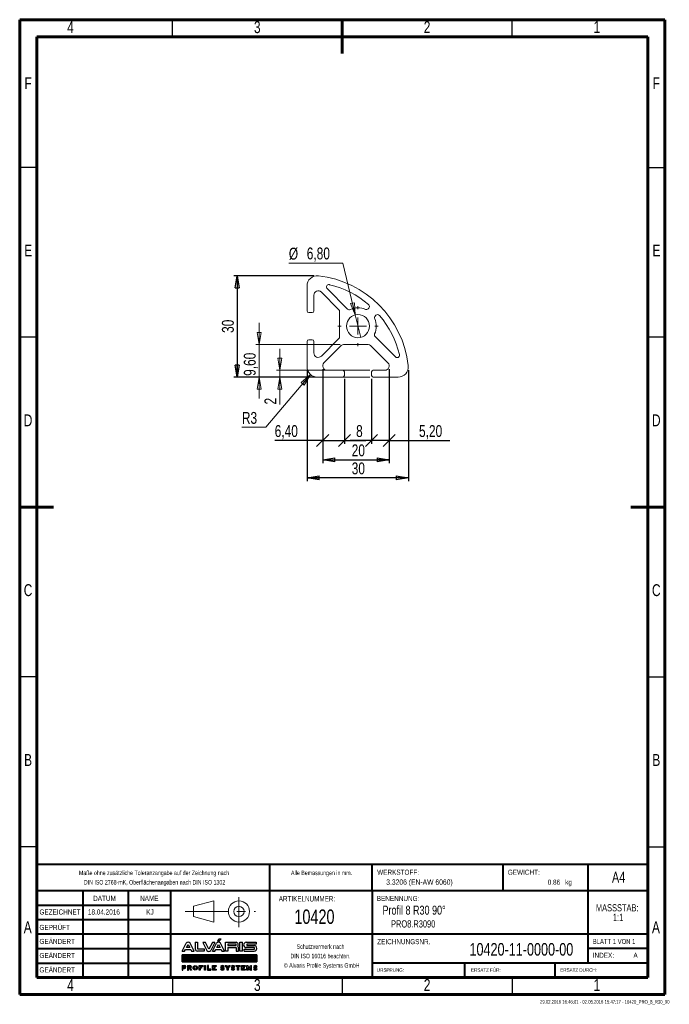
# Model space of a CAD drawing. Header units: millimetres. Extents: x 15 to 206, y 2 to 292.
import ezdxf

# ---------------------------------------------------------------- set-up
doc = ezdxf.new("R2010")
doc.units = ezdxf.units.MM
doc.header["$PDSIZE"] = -1
doc.linetypes.add('CENTERX2', pattern=[20.32, 12.7, -2.54, 2.54, -2.54])
for name, color, linetype in [('FORMAT', 7, 'Continuous'), ('GRAU', 8, 'Continuous'), ('SLD-0', 179, 'Continuous')]:
    doc.layers.add(name, color=color, linetype=linetype)
doc.styles.add('SLDTEXTSTYLE0', font='TXT', dxfattribs={"width": 0.75})
doc.styles.add('SLDTEXTSTYLE1', font='TXT', dxfattribs={"width": 0.692308})
doc.styles.add('SLDTEXTSTYLE2', font='TXT', dxfattribs={"width": 0.7})
doc.dimstyles.new('SLDDIMSTYLE0', dxfattribs={"dimtxt": 3.5, "dimasz": 3.556, "dimexe": 0, "dimexo": 0.0625, "dimgap": 0.875, "dimtad": 1, "dimdec": 0, "dimrnd": 1e-09, "dimzin": 12, "dimdsep": 46, "dimtxsty": 'SLDTEXTSTYLE0', "dimblk1": 'CLOSED', "dimblk2": 'CLOSED', "dimsah": 1, "dimcen": 0.09, "dimadec": 0, "dimazin": 3, "dimtfac": 1, "dimtofl": 0, "dimtmove": 0, "dimatfit": 3, "dimldrblk": 'CLOSED', "dimfxl": 1, "dimfrac": 2, "dimtolj": 1, "dimtzin": 12, "dimarcsym": 0})
doc.dimstyles.new('SLDDIMSTYLE1', dxfattribs={"dimtxt": 3.5, "dimasz": 3.556, "dimexe": 0, "dimexo": 0.0625, "dimgap": 0.875, "dimtad": 1, "dimdec": 0, "dimrnd": 1e-09, "dimzin": 12, "dimdsep": 46, "dimtxsty": 'SLDTEXTSTYLE0', "dimblk1": 'CLOSED', "dimblk2": 'CLOSED', "dimsah": 1, "dimcen": 0.09, "dimadec": 0, "dimazin": 3, "dimtfac": 1, "dimtdec": 0, "dimtofl": 0, "dimtmove": 0, "dimatfit": 3, "dimldrblk": 'CLOSED', "dimfxl": 1, "dimfrac": 2, "dimtolj": 1, "dimtzin": 12, "dimarcsym": 0})
doc.dimstyles.new('SLDDIMSTYLE2', dxfattribs={"dimtxt": 3.5, "dimasz": 3.556, "dimexe": 0, "dimexo": 0.0625, "dimgap": 0.875, "dimtad": 1, "dimrnd": 1e-09, "dimzin": 12, "dimdsep": 46, "dimtxsty": 'SLDTEXTSTYLE0', "dimblk1": 'OBLIQUE', "dimblk2": 'OBLIQUE', "dimsah": 1, "dimcen": 0.09, "dimadec": 0, "dimazin": 3, "dimtfac": 1, "dimtmove": 0, "dimatfit": 0, "dimldrblk": 'OBLIQUE', "dimfxl": 1, "dimfrac": 2, "dimtolj": 1, "dimtzin": 12, "dimarcsym": 0})
doc.dimstyles.new('SLDDIMSTYLE3', dxfattribs={"dimtxt": 3.5, "dimasz": 3.556, "dimexe": 0, "dimexo": 0.0625, "dimgap": 0.875, "dimtad": 0, "dimtih": 1, "dimtoh": 1, "dimrnd": 1e-09, "dimzin": 12, "dimdsep": 46, "dimtxsty": 'SLDTEXTSTYLE0', "dimblk1": 'NONE', "dimblk2": 'CLOSED', "dimsah": 1, "dimcen": 0, "dimadec": 0, "dimazin": 3, "dimtfac": 1, "dimtmove": 0, "dimatfit": 3, "dimldrblk": 'NONE', "dimfxl": 1, "dimfrac": 2, "dimtolj": 1, "dimtzin": 12, "dimarcsym": 0})
doc.dimstyles.new('SLDDIMSTYLE4', dxfattribs={"dimtxt": 3.5, "dimasz": 3.556, "dimexe": 0, "dimexo": 0.0625, "dimgap": 0.875, "dimtad": 1, "dimrnd": 1e-09, "dimzin": 12, "dimdsep": 46, "dimtxsty": 'SLDTEXTSTYLE0', "dimblk1": 'CLOSED', "dimblk2": 'CLOSED', "dimsah": 1, "dimcen": 0.09, "dimadec": 0, "dimazin": 3, "dimtfac": 1, "dimtmove": 0, "dimatfit": 0, "dimldrblk": 'CLOSED', "dimfxl": 1, "dimfrac": 2, "dimtolj": 1, "dimtzin": 12, "dimarcsym": 0})
doc.dimstyles.new('SLDDIMSTYLE5', dxfattribs={"dimtxt": 3.5, "dimasz": 3.556, "dimexe": 0, "dimexo": 0.0625, "dimgap": 0.875, "dimtad": 0, "dimtih": 1, "dimtoh": 1, "dimrnd": 1e-09, "dimzin": 12, "dimdsep": 46, "dimtxsty": 'SLDTEXTSTYLE0', "dimblk1": 'CLOSED', "dimblk2": 'CLOSED', "dimsah": 1, "dimcen": 0, "dimadec": 0, "dimazin": 3, "dimtfac": 1, "dimtofl": 0, "dimtmove": 0, "dimatfit": 3, "dimldrblk": 'CLOSED', "dimfxl": 1, "dimfrac": 2, "dimtolj": 1, "dimtzin": 12, "dimarcsym": 0})

# ---------------------------------------------------------------- blocks, each defined once
blk = doc.blocks.new('Block2')
at = {"color": 7, "linetype": 'Continuous', "lineweight": 0}
for p, q in [((276.07, 30.81), (282.06, 32.4)), ((282.06, 32.4), (282.06, 26.16)), ((276.07, 30.81), (276.07, 27.78)), ((276.07, 27.78), (282.06, 26.16))]:
    blk.add_line(p, q, dxfattribs=at)
at = {"color": 7, "linetype": 'CENTERX2', "lineweight": 0}
for p, q in [((289.49, 33.46), (289.49, 24.67)), ((273.66, 29.29), (294.36, 29.29))]:
    blk.add_line(p, q, dxfattribs=at)
at = {"color": 7, "linetype": 'Continuous', "lineweight": 0}
for radius in [3.12, 1.52]:
    blk.add_circle((289.49, 29.29), radius, dxfattribs=at)
blk.add_attdef('AUTOATTR7', (0, 0), '', height=1, dxfattribs=at)
blk = doc.blocks.new('ALVARIS-LOGO_BL1')
at = {"layer": 'SLD-0', "color": 2, "linetype": 'Continuous'}
for p, q in [((-368.6, 33.5), (-327.7, 110.4)), ((-325.1, 67.6), (-308.8, 98.1)), ((-308.8, 98.1), (-292.6, 67.6)), ((-249, 33.5), (-289.9, 110.4)), ((-239.9, 121.2), (-218.3, 121.2)), ((-239.9, 121.2), (-239.9, 55)), ((-218.3, 121.2), (-218.3, 55)), ((-139.8, 117.8), (-165.3, 117.8)), ((-165.3, 117.8), (-124.3, 40.9)), ((-105.4, 53.2), (-139.8, 117.8)), ((-71, 117.8), (-105.4, 53.2)), ((-45.6, 117.8), (-86.5, 40.9)), ((-71.1, 33.5), (-30.2, 110.4)), ((-45.6, 117.8), (-71, 117.8)), ((-27.6, 67.6), (-11.3, 98.1)), ((-18.5, 130.5), (-6, 152.4)), ((-18.5, 130.5), (-2.9, 130.5)), ((-11.3, 98.1), (4.9, 67.6)), ((-6, 152.4), (14.6, 152.4)), ((-2.9, 130.5), (14.6, 152.4)), ((48.5, 33.5), (7.6, 110.4)), ((59.3, 33.5), (59.3, 121.2)), ((59.3, 121.2), (161.1, 121.2)), ((82.2, 100.8), (82.2, 88)), ((161.1, 100.8), (82.2, 100.8)), ((161.1, 88), (161.1, 100.8)), ((198.5, 33.5), (198.5, 121.2)), ((198.5, 121.2), (224.9, 121.2)), ((224.9, 33.5), (224.9, 121.2)), ((260.8, 121.2), (359.8, 121.2)), ((359.8, 102.2), (267.3, 102.2)), ((267.3, 102.2), (267.3, 88)), ((359.8, 121.2), (359.8, 102.2)), ((-368.6, 33.5), (-343.2, 33.5)), ((-343.2, 33.5), (-335.2, 48.5)), ((-335.2, 48.5), (-282.4, 48.5)), ((-292.6, 67.6), (-325.1, 67.6)), ((-282.4, 48.5), (-274.4, 33.5)), ((-274.4, 33.5), (-249, 33.5)), ((-218.3, 55), (-151.8, 55)), ((-151.8, 33.5), (-218.3, 33.5)), ((-151.8, 55), (-151.8, 33.5)), ((-71.1, 33.5), (-45.7, 33.5)), ((-45.7, 33.5), (-37.7, 48.5)), ((-37.7, 48.5), (15.1, 48.5)), ((4.9, 67.6), (-27.6, 67.6)), ((15.1, 48.5), (23.1, 33.5)), ((23.1, 33.5), (48.5, 33.5)), ((82.2, 33.5), (59.3, 33.5)), ((82.2, 88), (161.1, 88)), ((82.2, 67.6), (82.2, 33.5)), ((82.2, 67.6), (161.1, 67.6)), ((161.1, 67.6), (161.1, 33.5)), ((161.1, 33.5), (184, 33.5)), ((184, 33.5), (184, 67.6)), ((224.9, 33.5), (198.5, 33.5)), ((241.1, 33.5), (241.1, 52.7)), ((241.1, 52.7), (341.3, 52.7)), ((241.1, 33.5), (340, 33.5)), ((341.3, 67.6), (260.8, 67.6)), ((267.3, 88), (340, 88)), ((341.3, 52.7), (341.3, 67.6)), ((-368.6, -1.7), (365.4, -1.7)), ((-368.6, -72.5), (-368.6, -1.7)), ((365.4, -1.7), (-368.6, -1.7)), ((-368.6, -1.7), (-368.6, -72.5)), ((-368.6, -71.5), (-298.8, -1.7)), ((-368.6, -67.5), (-302.8, -1.7)), ((-368.6, -63.6), (-306.7, -1.7)), ((-368.6, -59.6), (-310.7, -1.7)), ((-368.6, -55.7), (-314.6, -1.7)), ((-368.6, -51.7), (-318.6, -1.7)), ((-368.6, -47.8), (-322.5, -1.7)), ((-368.6, -43.8), (-326.5, -1.7)), ((-368.6, -39.9), (-330.5, -1.7)), ((-368.6, -35.9), (-334.4, -1.7)), ((-368.6, -31.9), (-338.4, -1.7)), ((-368.6, -28), (-342.3, -1.7)), ((-368.6, -24), (-346.3, -1.7)), ((-368.6, -20.1), (-350.2, -1.7)), ((-368.6, -16.1), (-354.2, -1.7)), ((-368.6, -12.2), (-358.1, -1.7)), ((-368.6, -8.2), (-362.1, -1.7)), ((-368.6, -4.3), (-366, -1.7)), ((365.4, -72.5), (-368.6, -72.5)), ((-368.6, -72.5), (365.4, -72.5)), ((-365.7, -72.5), (-294.9, -1.7)), ((-361.7, -72.5), (-290.9, -1.7)), ((-357.8, -72.5), (-287, -1.7)), ((-353.8, -72.5), (-283, -1.7)), ((-349.8, -72.5), (-279.1, -1.7)), ((-345.9, -72.5), (-275.1, -1.7)), ((-341.9, -72.5), (-271.2, -1.7)), ((-338, -72.5), (-267.2, -1.7)), ((-334, -72.5), (-263.2, -1.7)), ((-330.1, -72.5), (-259.3, -1.7)), ((-326.1, -72.5), (-255.3, -1.7)), ((-322.2, -72.5), (-251.4, -1.7)), ((-318.2, -72.5), (-247.4, -1.7)), ((-314.3, -72.5), (-243.5, -1.7)), ((-310.3, -72.5), (-239.5, -1.7)), ((-306.4, -72.5), (-235.6, -1.7)), ((-302.4, -72.5), (-231.6, -1.7)), ((-298.5, -72.5), (-227.7, -1.7)), ((-294.5, -72.5), (-223.7, -1.7)), ((-290.5, -72.5), (-219.8, -1.7)), ((-286.6, -72.5), (-215.8, -1.7)), ((-282.6, -72.5), (-211.8, -1.7)), ((-278.7, -72.5), (-207.9, -1.7)), ((-274.7, -72.5), (-203.9, -1.7)), ((-270.8, -72.5), (-200, -1.7)), ((-266.8, -72.5), (-196, -1.7)), ((-262.9, -72.5), (-192.1, -1.7)), ((-258.9, -72.5), (-188.1, -1.7)), ((-255, -72.5), (-184.2, -1.7)), ((-251, -72.5), (-180.2, -1.7)), ((-247.1, -72.5), (-176.3, -1.7)), ((-243.1, -72.5), (-172.3, -1.7)), ((-239.2, -72.5), (-168.4, -1.7)), ((-235.2, -72.5), (-164.4, -1.7)), ((-231.2, -72.5), (-160.5, -1.7)), ((-227.3, -72.5), (-156.5, -1.7)), ((-223.3, -72.5), (-152.5, -1.7)), ((-219.4, -72.5), (-148.6, -1.7)), ((-215.4, -72.5), (-144.6, -1.7)), ((-211.5, -72.5), (-140.7, -1.7)), ((-207.5, -72.5), (-136.7, -1.7)), ((-203.6, -72.5), (-132.8, -1.7)), ((-199.6, -72.5), (-128.8, -1.7)), ((-195.7, -72.5), (-124.9, -1.7)), ((-191.7, -72.5), (-120.9, -1.7)), ((-187.8, -72.5), (-117, -1.7)), ((-183.8, -72.5), (-113, -1.7)), ((-179.8, -72.5), (-109.1, -1.7)), ((-175.9, -72.5), (-105.1, -1.7)), ((-171.9, -72.5), (-101.2, -1.7)), ((-168, -72.5), (-97.2, -1.7)), ((-164, -72.5), (-93.2, -1.7)), ((-160.1, -72.5), (-89.3, -1.7)), ((-156.1, -72.5), (-85.3, -1.7)), ((-152.2, -72.5), (-81.4, -1.7)), ((-148.2, -72.5), (-77.4, -1.7)), ((-144.3, -72.5), (-73.5, -1.7)), ((-140.3, -72.5), (-69.5, -1.7)), ((-136.4, -72.5), (-65.6, -1.7)), ((-132.4, -72.5), (-61.6, -1.7)), ((-128.5, -72.5), (-57.7, -1.7)), ((-124.5, -72.5), (-53.7, -1.7)), ((-120.5, -72.5), (-49.8, -1.7)), ((-116.6, -72.5), (-45.8, -1.7)), ((-112.6, -72.5), (-41.8, -1.7)), ((-108.7, -72.5), (-37.9, -1.7)), ((-104.7, -72.5), (-33.9, -1.7)), ((-100.8, -72.5), (-30, -1.7)), ((-96.8, -72.5), (-26, -1.7)), ((-92.9, -72.5), (-22.1, -1.7)), ((-88.9, -72.5), (-18.1, -1.7)), ((-85, -72.5), (-14.2, -1.7)), ((-81, -72.5), (-10.2, -1.7)), ((-77.1, -72.5), (-6.3, -1.7)), ((-73.1, -72.5), (-2.3, -1.7)), ((-69.2, -72.5), (1.6, -1.7)), ((-65.2, -72.5), (5.6, -1.7)), ((-61.2, -72.5), (9.5, -1.7)), ((-57.3, -72.5), (13.5, -1.7)), ((-53.3, -72.5), (17.5, -1.7)), ((-49.4, -72.5), (21.4, -1.7)), ((-45.4, -72.5), (25.4, -1.7)), ((-41.5, -72.5), (29.3, -1.7)), ((-37.5, -72.5), (33.3, -1.7)), ((-33.6, -72.5), (37.2, -1.7)), ((-29.6, -72.5), (41.2, -1.7)), ((-25.7, -72.5), (45.1, -1.7)), ((-21.7, -72.5), (49.1, -1.7)), ((-17.8, -72.5), (53, -1.7)), ((-13.8, -72.5), (57, -1.7)), ((-9.8, -72.5), (60.9, -1.7)), ((-5.9, -72.5), (64.9, -1.7)), ((-1.9, -72.5), (68.8, -1.7)), ((2, -72.5), (72.8, -1.7)), ((6, -72.5), (76.8, -1.7)), ((9.9, -72.5), (80.7, -1.7)), ((13.9, -72.5), (84.7, -1.7)), ((17.8, -72.5), (88.6, -1.7)), ((21.8, -72.5), (92.6, -1.7)), ((25.7, -72.5), (96.5, -1.7)), ((29.7, -72.5), (100.5, -1.7)), ((33.6, -72.5), (104.4, -1.7)), ((37.6, -72.5), (108.4, -1.7)), ((41.5, -72.5), (112.3, -1.7)), ((45.5, -72.5), (116.3, -1.7)), ((49.5, -72.5), (120.2, -1.7)), ((53.4, -72.5), (124.2, -1.7)), ((57.4, -72.5), (128.1, -1.7)), ((61.3, -72.5), (132.1, -1.7)), ((65.3, -72.5), (136.1, -1.7)), ((69.2, -72.5), (140, -1.7)), ((73.2, -72.5), (144, -1.7)), ((77.1, -72.5), (147.9, -1.7)), ((81.1, -72.5), (151.9, -1.7)), ((85, -72.5), (155.8, -1.7)), ((89, -72.5), (159.8, -1.7)), ((92.9, -72.5), (163.7, -1.7)), ((96.9, -72.5), (167.7, -1.7)), ((100.8, -72.5), (171.6, -1.7)), ((104.8, -72.5), (175.6, -1.7)), ((108.8, -72.5), (179.5, -1.7)), ((112.7, -72.5), (183.5, -1.7)), ((116.7, -72.5), (187.5, -1.7)), ((120.6, -72.5), (191.4, -1.7)), ((124.6, -72.5), (195.4, -1.7)), ((128.5, -72.5), (199.3, -1.7)), ((132.5, -72.5), (203.3, -1.7)), ((136.4, -72.5), (207.2, -1.7)), ((140.4, -72.5), (211.2, -1.7)), ((144.3, -72.5), (215.1, -1.7)), ((148.3, -72.5), (219.1, -1.7)), ((152.2, -72.5), (223, -1.7)), ((156.2, -72.5), (227, -1.7)), ((160.1, -72.5), (230.9, -1.7)), ((164.1, -72.5), (234.9, -1.7)), ((168.1, -72.5), (238.8, -1.7)), ((172, -72.5), (242.8, -1.7)), ((176, -72.5), (246.8, -1.7)), ((179.9, -72.5), (250.7, -1.7)), ((183.9, -72.5), (254.7, -1.7)), ((187.8, -72.5), (258.6, -1.7)), ((191.8, -72.5), (262.6, -1.7)), ((195.7, -72.5), (266.5, -1.7)), ((199.7, -72.5), (270.5, -1.7)), ((203.6, -72.5), (274.4, -1.7)), ((207.6, -72.5), (278.4, -1.7)), ((211.5, -72.5), (282.3, -1.7)), ((215.5, -72.5), (286.3, -1.7)), ((219.5, -72.5), (290.2, -1.7)), ((223.4, -72.5), (294.2, -1.7)), ((227.4, -72.5), (298.1, -1.7)), ((231.3, -72.5), (302.1, -1.7)), ((235.3, -72.5), (306.1, -1.7)), ((239.2, -72.5), (310, -1.7)), ((243.2, -72.5), (314, -1.7)), ((247.1, -72.5), (317.9, -1.7)), ((251.1, -72.5), (321.9, -1.7)), ((255, -72.5), (325.8, -1.7)), ((259, -72.5), (329.8, -1.7)), ((262.9, -72.5), (333.7, -1.7)), ((266.9, -72.5), (337.7, -1.7)), ((270.8, -72.5), (341.6, -1.7)), ((274.8, -72.5), (345.6, -1.7)), ((278.8, -72.5), (349.5, -1.7)), ((282.7, -72.5), (353.5, -1.7)), ((286.7, -72.5), (357.5, -1.7)), ((290.6, -72.5), (361.4, -1.7)), ((294.6, -72.5), (365.4, -1.7)), ((298.5, -72.5), (365.4, -5.6)), ((302.5, -72.5), (365.4, -9.5)), ((306.4, -72.5), (365.4, -13.5)), ((310.4, -72.5), (365.4, -17.4)), ((314.3, -72.5), (365.4, -21.4)), ((318.3, -72.5), (365.4, -25.3)), ((322.2, -72.5), (365.4, -29.3)), ((326.2, -72.5), (365.4, -33.2)), ((330.1, -72.5), (365.4, -37.2)), ((334.1, -72.5), (365.4, -41.1)), ((338.1, -72.5), (365.4, -45.1)), ((342, -72.5), (365.4, -49.1)), ((346, -72.5), (365.4, -53)), ((349.9, -72.5), (365.4, -57)), ((353.9, -72.5), (365.4, -60.9)), ((357.8, -72.5), (365.4, -64.9)), ((361.8, -72.5), (365.4, -68.8)), ((365.4, -1.7), (365.4, -72.5)), ((365.4, -72.5), (365.4, -1.7)), ((-368.6, -108.1), (-368.6, -152.4)), ((-368.6, -108.1), (-345.2, -108.1)), ((-368.6, -152.4), (-359.4, -152.4)), ((-359.4, -127.2), (-359.4, -117.3)), ((-359.4, -117.3), (-346.2, -117.3)), ((-359.4, -127.2), (-346.2, -127.2)), ((-359.4, -152.4), (-359.4, -136.5)), ((-359.4, -136.5), (-345.2, -136.5)), ((-314.5, -108.1), (-314.5, -152.4)), ((-314.5, -108.1), (-291.1, -108.1)), ((-314.5, -152.4), (-305.3, -152.4)), ((-305.3, -127.2), (-305.3, -117.3)), ((-305.3, -117.3), (-292, -117.3)), ((-305.3, -127.2), (-292, -127.2)), ((-305.3, -152.4), (-305.3, -136.5)), ((-305.3, -136.5), (-295.3, -136.5)), ((-295.3, -136.5), (-286.5, -152.4)), ((-275, -152.4), (-286.5, -152.4)), ((-284.6, -134.9), (-275, -152.4)), ((-200.9, -108.1), (-166.2, -108.1)), ((-200.9, -152.4), (-200.9, -108.1)), ((-191.2, -152.4), (-200.9, -152.4)), ((-166.2, -117.3), (-191.2, -117.3)), ((-191.2, -117.3), (-191.2, -124.8)), ((-191.2, -124.8), (-176.7, -124.8)), ((-176.7, -133.5), (-191.2, -133.5)), ((-191.2, -133.5), (-191.2, -152.4)), ((-176.7, -124.8), (-176.7, -133.5)), ((-166.2, -108.1), (-166.2, -117.3)), ((-149.7, -108.1), (-140, -108.1)), ((-149.7, -152.4), (-149.7, -108.1)), ((-140, -152.4), (-149.7, -152.4)), ((-140, -108.1), (-140, -152.4)), ((-119.3, -108.1), (-119.3, -152.4)), ((-109.6, -108.1), (-119.3, -108.1)), ((-119.3, -152.4), (-85.2, -152.4)), ((-109.6, -142.7), (-109.6, -108.1)), ((-85.2, -142.7), (-109.6, -142.7)), ((-85.2, -152.4), (-85.2, -142.7)), ((-68.9, -152.4), (-68.9, -108.1)), ((-68.9, -108.1), (-35, -108.1)), ((-35, -152.4), (-68.9, -152.4)), ((-35, -117.3), (-58.9, -117.3)), ((-58.9, -117.3), (-58.9, -124.8)), ((-58.9, -124.8), (-45.3, -124.8)), ((-45.3, -132.9), (-58.9, -132.9)), ((-58.9, -132.9), (-58.9, -142.7)), ((-58.9, -142.7), (-35, -142.7)), ((-45.3, -124.8), (-45.3, -132.9)), ((-35, -108.1), (-35, -117.3)), ((-35, -142.7), (-35, -152.4)), ((17.6, -139.1), (10.3, -145.2)), ((27, -126.1), (28.9, -126.1)), ((27, -135.3), (28.9, -135.3)), ((38.3, -122.2), (45.7, -116.2)), ((55.9, -108.1), (67.4, -108.1)), ((74.5, -135.1), (55.9, -108.1)), ((67.4, -108.1), (79.2, -127.4)), ((74.5, -152.4), (74.5, -135.1)), ((83.9, -152.4), (74.5, -152.4)), ((79.2, -127.4), (91, -108.1)), ((102.5, -108.1), (83.9, -135.1)), ((83.9, -135.1), (83.9, -152.4)), ((91, -108.1), (102.5, -108.1)), ((120.4, -139.1), (113, -145.2)), ((129.8, -126.1), (131.6, -126.1)), ((129.8, -135.3), (131.6, -135.3)), ((141.1, -122.2), (148.4, -116.2)), ((161.8, -117.3), (161.8, -108.1)), ((161.8, -108.1), (199.3, -108.1)), ((175.8, -117.3), (161.8, -117.3)), ((175.8, -152.4), (175.8, -117.3)), ((185.6, -152.4), (175.8, -152.4)), ((199.3, -117.3), (185.6, -117.3)), ((185.6, -117.3), (185.6, -152.4)), ((199.3, -108.1), (199.3, -117.3)), ((216.2, -152.4), (216.2, -108.1)), ((216.2, -108.1), (250.1, -108.1)), ((250.1, -152.4), (216.2, -152.4)), ((250.1, -117.3), (226.2, -117.3)), ((226.2, -117.3), (226.2, -124.8)), ((226.2, -124.8), (239.8, -124.8)), ((239.8, -132.9), (226.2, -132.9)), ((226.2, -132.9), (226.2, -142.7)), ((226.2, -142.7), (250.1, -142.7)), ((239.8, -124.8), (239.8, -132.9)), ((250.1, -108.1), (250.1, -117.3)), ((250.1, -142.7), (250.1, -152.4)), ((268.4, -152.4), (268.4, -108.1)), ((268.4, -108.1), (278, -108.1)), ((278.4, -152.4), (268.4, -152.4)), ((291.1, -134.4), (278, -108.1)), ((278.4, -127.9), (291.1, -152.4)), ((278.4, -127.9), (278.4, -152.4)), ((291.1, -134.4), (304.2, -108.1)), ((303.8, -127.9), (291.1, -152.4)), ((303.8, -127.9), (303.8, -152.4)), ((303.8, -152.4), (313.8, -152.4)), ((304.2, -108.1), (313.8, -108.1)), ((313.8, -152.4), (313.8, -108.1)), ((340.6, -139.1), (333.2, -145.2)), ((350, -126.1), (351.9, -126.1)), ((350, -135.3), (351.9, -135.3)), ((361.3, -122.2), (368.6, -116.2))]:
    blk.add_line(p, q, dxfattribs=at)
for centre, radius, start, end in [((-308.8, 99.3), 21.9, 30.42764, 149.57236), ((-11.3, 99.3), 21.9, 30.42764, 149.57236), ((156.9, 94.5), 27, 321.76228, 80.96222), ((262.3, 94.4), 26.9, 93.03544, 266.96456), ((-218.3, 55), 21.6, 180, 270), ((-105.4, 52), 21.9, 210.42764, 329.57236), ((161, 61.2), 23.9, 15.46235, 43.90993), ((338.1, 60.7), 27.3, 273.93117, 86.06883), ((-346.2, -122.3), 4.96, 270, 90), ((-345.2, -122.3), 14.2, 270, 90), ((-292, -122.3), 4.96, 270, 90), ((-291.1, -122.3), 14.2, 297.02151, 90), ((28.9, -127.2), 16.5, 226.72744, 270.01421), ((27, -134.2), 16.5, 46.72744, 90.01421), ((131.6, -127.2), 16.5, 226.72744, 270.01421), ((129.8, -134.2), 16.5, 46.72744, 90.01421), ((351.9, -127.2), 16.5, 226.72744, 270.01421), ((350, -134.2), 16.5, 46.72744, 90.01421)]:
    blk.add_arc(centre, radius, start, end, dxfattribs=at)
for centre, major_axis, ratio in [((-239.3, -130.2), (0, 22.2), 0.948396), ((-239.3, -130.1), (0, 13.9), 0.802774)]:
    blk.add_ellipse(centre, major_axis=major_axis, ratio=ratio, dxfattribs=at)
for centre, major_axis, ratio, start_param, end_param in [((27, -122.1), (-16.6, 0), 0.794296, 4.712389, 7.853982), ((28.9, -139.2), (20.9, 0), 0.630369, 3.608164, 4.712389), ((27, -121.9), (-6.28, 0), 0.661774, 4.712389, 7.853982), ((27, -122.1), (-20.9, 0), 0.630369, 3.608164, 4.712389), ((28.9, -139.2), (16.6, 0), 0.794296, 4.712389, 7.853982), ((28.9, -139.5), (6.28, 0), 0.661774, 4.712389, 7.853982), ((129.8, -122.1), (-16.6, 0), 0.794296, 4.712389, 7.853982), ((131.6, -139.2), (20.9, 0), 0.630369, 3.608164, 4.712389), ((129.8, -121.9), (-6.28, 0), 0.661774, 4.712389, 7.853982), ((129.8, -122.1), (-20.9, 0), 0.630369, 3.608164, 4.712389), ((131.6, -139.2), (16.6, 0), 0.794296, 4.712389, 7.853982), ((131.6, -139.5), (6.28, 0), 0.661774, 4.712389, 7.853982), ((350, -122.1), (-16.6, 0), 0.794296, 4.712389, 7.853982), ((351.9, -139.2), (20.9, 0), 0.630369, 3.608164, 4.712389), ((350, -121.9), (-6.28, 0), 0.661774, 4.712389, 7.853982), ((350, -122.1), (-20.9, 0), 0.630369, 3.608164, 4.712389), ((351.9, -139.2), (16.6, 0), 0.794296, 4.712389, 7.853982), ((351.9, -139.5), (6.28, 0), 0.661774, 4.712389, 7.853982)]:
    blk.add_ellipse(centre, major_axis=major_axis, ratio=ratio, start_param=start_param, end_param=end_param, dxfattribs=at)
blk = doc.blocks.new('SW_NOTE_0')
at = {"color": 0, "linetype": 'Continuous', "lineweight": 0, "char_height": 2.117, "attachment_point": 2, "style": 'SLDTEXTSTYLE0'}
for s, insert in [('MASSSTAB:', (6.98, 2.73)), ('1:1', (7.25, -0.09))]:
    blk.add_mtext(s, dxfattribs=dict(at, insert=insert))
blk = doc.blocks.new('SW_NOTE_1')
at = {"color": 0, "linetype": 'Continuous', "lineweight": 0, "char_height": 1.3229, "attachment_point": 2, "style": 'SLDTEXTSTYLE2'}
for s, insert in [('Schutzvermerk nach', (8.16, 1.71)), ('DIN ISO 16016 beachten.', (8.15, -1.06)), ('© Alvaris Profile Systems GmbH', (8.5, -3.82))]:
    blk.add_mtext(s, dxfattribs=dict(at, insert=insert))
blk = doc.blocks.new('SW_NOTE_2')
at = {"color": 0, "linetype": 'Continuous', "lineweight": 0, "char_height": 1.3229, "attachment_point": 2, "style": 'SLDTEXTSTYLE2'}
for s, insert in [('Maße ohne zusätzliche Toleranzangabe auf der Zeichnung nach', (25.55, 1.71)), ('DIN ISO 2768-mK, Oberflächenangaben nach DIN ISO 1302', (25.69, -1.06))]:
    blk.add_mtext(s, dxfattribs=dict(at, insert=insert))
blk = doc.blocks.new('_CLOSED')
at = {"color": 0, "linetype": 'ByBlock', "lineweight": -2}
for p, q in [((-1, 0.166667), (0, 0)), ((-1, 0.166667), (-1, -0.166667)), ((0, 0), (-1, -0.166667)), ((0, 0), (-1, 0))]:
    blk.add_line(p, q, dxfattribs=at)
blk = doc.blocks.new('_D')
at = {"layer": 'GRAU'}
for p, q in [((99.62, 188.78), (99.62, 156.14)), ((129.45, 188.78), (129.45, 156.14)), ((129.45, 157.14), (99.62, 157.14))]:
    blk.add_line(p, q, dxfattribs=at)
at = {"layer": 'GRAU', "xscale": 3.556, "yscale": 3.556}
for p, rotation in [((99.62, 157.14), 180), ((129.45, 157.14), 360)]:
    blk.add_blockref('_CLOSED', p, dxfattribs=dict(at, rotation=rotation))
at = {"layer": 'GRAU', "insert": (112.77, 161.65), "char_height": 3.5, "attachment_point": 1, "style": 'SLDTEXTSTYLE0'}
blk.add_mtext('30', dxfattribs=at)
blk = doc.blocks.new('_D_1')
at = {"layer": 'GRAU'}
for p, q in [((101.62, 216.61), (78.06, 216.61)), ((79.06, 216.61), (79.06, 186.78)), ((101.62, 186.78), (78.06, 186.78))]:
    blk.add_line(p, q, dxfattribs=at)
at = {"layer": 'GRAU', "xscale": 3.556, "yscale": 3.556}
for p, rotation in [((79.06, 216.61), 90), ((79.06, 186.78), 270)]:
    blk.add_blockref('_CLOSED', p, dxfattribs=dict(at, rotation=rotation))
at = {"layer": 'GRAU', "insert": (74.55, 199.78), "char_height": 3.5, "attachment_point": 1, "rotation": 90, "style": 'SLDTEXTSTYLE0'}
blk.add_mtext('30', dxfattribs=at)
blk = doc.blocks.new('_D_2')
at = {"layer": 'GRAU'}
for p, q in [((104.22, 189.08), (104.22, 161.45)), ((123.82, 189.08), (123.82, 161.45)), ((104.22, 162.45), (123.82, 162.45))]:
    blk.add_line(p, q, dxfattribs=at)
at = {"layer": 'GRAU', "xscale": 3.556, "yscale": 3.556, "rotation": 180}
blk.add_blockref('_CLOSED', (104.22, 162.45), dxfattribs=at)
at = {"layer": 'GRAU', "xscale": 3.556, "yscale": 3.556}
blk.add_blockref('_CLOSED', (123.82, 162.45), dxfattribs=at)
at = {"layer": 'GRAU', "insert": (112.77, 166.96), "char_height": 3.5, "attachment_point": 1, "style": 'SLDTEXTSTYLE0'}
blk.add_mtext('20', dxfattribs=at)
blk = doc.blocks.new('_OBLIQUE')
at = {"color": 0, "linetype": 'ByBlock', "lineweight": -2}
blk.add_line((-0.5, -0.5), (0.5, 0.5), dxfattribs=at)
blk = doc.blocks.new('_D_3')
at = {"layer": 'GRAU'}
for p, q in [((104.22, 189.08), (104.22, 167.12)), ((110.62, 186.28), (110.62, 167.12)), ((104.22, 168.12), (90.09, 168.12)), ((104.22, 168.12), (110.62, 168.12)), ((110.62, 168.12), (116.97, 168.12))]:
    blk.add_line(p, q, dxfattribs=at)
at = {"layer": 'GRAU', "xscale": 3.556, "yscale": 3.556}
blk.add_blockref('_OBLIQUE', (104.22, 168.12), dxfattribs=at)
at = {"layer": 'GRAU', "xscale": 3.556, "yscale": 3.556, "rotation": 180}
blk.add_blockref('_OBLIQUE', (110.62, 168.12), dxfattribs=at)
at = {"layer": 'GRAU', "insert": (90.09, 172.64), "char_height": 3.5, "attachment_point": 1, "style": 'SLDTEXTSTYLE0'}
blk.add_mtext('6,40', dxfattribs=at)
blk = doc.blocks.new('_D_4')
at = {"layer": 'GRAU'}
for p, q in [((123.82, 189.08), (123.82, 167.12)), ((118.62, 186.28), (118.62, 167.12)), ((118.62, 168.12), (112.27, 168.12)), ((123.82, 168.12), (118.62, 168.12)), ((123.82, 168.12), (141.64, 168.12))]:
    blk.add_line(p, q, dxfattribs=at)
at = {"layer": 'GRAU', "xscale": 3.556, "yscale": 3.556}
blk.add_blockref('_OBLIQUE', (118.62, 168.12), dxfattribs=at)
at = {"layer": 'GRAU', "xscale": 3.556, "yscale": 3.556, "rotation": 180}
blk.add_blockref('_OBLIQUE', (123.82, 168.12), dxfattribs=at)
at = {"layer": 'GRAU', "insert": (132.59, 172.64), "char_height": 3.5, "attachment_point": 1, "style": 'SLDTEXTSTYLE0'}
blk.add_mtext('5,20', dxfattribs=at)
blk = doc.blocks.new('_D_5')
at = {"color": 7, "linetype": 'Continuous', "lineweight": 0}
for p, q in [((110.17, 220.36), (94.26, 220.36)), ((113.83, 205.09), (110.17, 220.36)), ((115.41, 198.48), (113.83, 205.09))]:
    blk.add_line(p, q, dxfattribs=at)
at = {"color": 7, "linetype": 'Continuous', "lineweight": 0, "xscale": 3.556, "yscale": 3.556, "rotation": 283.4616630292}
blk.add_blockref('_CLOSED', (113.83, 205.09, -500), dxfattribs=at)
at = {"color": 7, "linetype": 'Continuous', "lineweight": 0, "char_height": 3.5, "attachment_point": 1, "style": 'SLDTEXTSTYLE0'}
for s, insert in [('%%c', (94.26, 224.87)), ('6,80', (99.53, 224.93))]:
    blk.add_mtext(s, dxfattribs=dict(at, insert=insert))
blk = doc.blocks.new('_NONE')
blk = doc.blocks.new('_D_6')
at = {"color": 7, "linetype": 'Continuous', "lineweight": 0}
for p, q in [((110.62, 186.28), (110.62, 167.12)), ((118.62, 186.28), (118.62, 167.12)), ((110.62, 168.12), (104.27, 168.12)), ((110.62, 168.12), (118.62, 168.12)), ((118.62, 168.12), (124.97, 168.12))]:
    blk.add_line(p, q, dxfattribs=at)
at = {"color": 7, "linetype": 'Continuous', "lineweight": 0, "xscale": 3.556, "yscale": 3.556}
blk.add_blockref('_OBLIQUE', (110.62, 168.12, -500), dxfattribs=at)
at = {"color": 7, "linetype": 'Continuous', "lineweight": 0, "xscale": 3.556, "yscale": 3.556, "rotation": 180}
blk.add_blockref('_OBLIQUE', (118.62, 168.12, -500), dxfattribs=at)
at = {"color": 7, "linetype": 'Continuous', "lineweight": 0, "insert": (114.06, 172.64), "char_height": 3.5, "attachment_point": 1, "style": 'SLDTEXTSTYLE0'}
blk.add_mtext('8', dxfattribs=at)
blk = doc.blocks.new('_D_7')
at = {"color": 7, "linetype": 'Continuous', "lineweight": 0}
for p, q in [((91.6, 188.78), (91.6, 195.13)), ((118.12, 188.78), (90.6, 188.78)), ((91.6, 186.78), (91.6, 188.78)), ((118.12, 186.78), (90.6, 186.78)), ((91.6, 186.78), (91.6, 178.7))]:
    blk.add_line(p, q, dxfattribs=at)
at = {"color": 7, "linetype": 'Continuous', "lineweight": 0, "xscale": 3.556, "yscale": 3.556}
for p, rotation in [((91.6, 188.78, -500), 270), ((91.6, 186.78, -500), 90)]:
    blk.add_blockref('_CLOSED', p, dxfattribs=dict(at, rotation=rotation))
at = {"color": 7, "linetype": 'Continuous', "lineweight": 0, "insert": (87.08, 178.7), "char_height": 3.5, "attachment_point": 1, "rotation": 90, "style": 'SLDTEXTSTYLE0'}
blk.add_mtext('2', dxfattribs=at)
blk = doc.blocks.new('_D_8')
at = {"color": 7, "linetype": 'Continuous', "lineweight": 0}
for p, q in [((100.67, 187.5), (87.44, 172)), ((87.44, 172), (80.43, 172))]:
    blk.add_line(p, q, dxfattribs=at)
at = {"color": 7, "linetype": 'Continuous', "lineweight": 0, "xscale": 3.556, "yscale": 3.556, "rotation": 49.5177661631}
blk.add_blockref('_CLOSED', (100.67, 187.5, -500), dxfattribs=at)
at = {"color": 7, "linetype": 'Continuous', "lineweight": 0, "insert": (80.43, 176.51), "char_height": 3.5, "attachment_point": 1, "style": 'SLDTEXTSTYLE0'}
blk.add_mtext('R3', dxfattribs=at)
blk = doc.blocks.new('_D_9')
at = {"color": 7, "linetype": 'Continuous', "lineweight": 0}
for p, q in [((85.51, 196.38), (85.51, 202.73)), ((109.4, 196.38), (84.51, 196.38)), ((85.51, 186.78), (85.51, 196.38)), ((118.12, 186.78), (84.51, 186.78)), ((85.51, 186.78), (85.51, 180.43))]:
    blk.add_line(p, q, dxfattribs=at)
at = {"color": 7, "linetype": 'Continuous', "lineweight": 0, "xscale": 3.556, "yscale": 3.556}
for p, rotation in [((85.51, 196.38, -500), 270), ((85.51, 186.78, -500), 90)]:
    blk.add_blockref('_CLOSED', p, dxfattribs=dict(at, rotation=rotation))
at = {"color": 7, "linetype": 'Continuous', "lineweight": 0, "insert": (80.99, 187.13), "char_height": 3.5, "attachment_point": 1, "rotation": 90, "style": 'SLDTEXTSTYLE0'}
blk.add_mtext('9,60', dxfattribs=at)
blk = doc.blocks.new('SW_CENTERMARKSYMBOL_0')
at = {"color": 0, "linetype": 'Continuous', "lineweight": 0}
for p, q in [((0, 5), (0, 5.9)), ((-5, 0), (-5.9, 0)), ((0, 0), (-2.5, 0)), ((0, 0), (0, 2.5)), ((0, 0), (0, -2.5)), ((0, 0), (2.5, 0)), ((5, 0), (5.9, 0)), ((0, -5), (0, -5.9))]:
    blk.add_line(p, q, dxfattribs=at)
blk = doc.blocks.new('SW_CENTERMARKSYMBOL_1')
at = {"color": 0, "linetype": 'Continuous', "lineweight": 0}
for p, q in [((0, 5), (0, 5.9)), ((-5, 0), (-5.9, 0)), ((0, 0), (-2.5, 0)), ((0, 0), (0, 2.5)), ((0, 0), (0, -2.5)), ((0, 0), (2.5, 0)), ((5, 0), (5.9, 0)), ((0, -5), (0, -5.9))]:
    blk.add_line(p, q, dxfattribs=at)

msp = doc.modelspace()

# ---------------------------------------------------------------- linework, layer by layer
at = {"color": 7, "linetype": 'Continuous', "lineweight": 60}
for p, q in [((205, 292), (15, 292)), ((15, 292), (15, 5)), ((110, 282), (110, 292)), ((205, 5), (205, 292)), ((20, 287), (200, 287)), ((20, 10), (20, 287)), ((200, 287), (200, 10)), ((15, 148.5), (25, 148.5)), ((195, 148.5), (205, 148.5)), ((20, 10), (200, 10)), ((15, 5), (205, 5))]:
    msp.add_line(p, q, dxfattribs=at)
at = {"color": 7, "linetype": 'Continuous', "lineweight": 30}
for p, q in [((60, 287), (60, 292)), ((160, 287), (160, 292)), ((20, 248.5), (15, 248.5)), ((200, 248.5), (205, 248.5)), ((20, 198.5), (15, 198.5)), ((200, 198.651), (205, 198.651)), ((20, 98.5), (15, 98.5)), ((200, 98.5), (205, 98.5)), ((20, 48.5), (15, 48.5)), ((200, 48.5), (205, 48.5)), ((60, 10), (60, 5)), ((110, 10), (110, 5)), ((160, 10), (160, 5))]:
    msp.add_line(p, q, dxfattribs=at)
at = {"color": 7, "linetype": 'Continuous', "lineweight": 15}
for p, q in [((103.003, 216.591), (102.904, 216.601)), ((99.62, 213.615), (99.62, 206.282)), ((103.835, 211.802), (108.927, 206.71)), ((105.545, 212.821), (111.55, 206.817)), ((106.254, 213.985), (106.156, 214.007)), ((101.62, 206.282), (101.62, 210.884)), ((109.22, 206.003), (109.22, 198.761)), ((117.582, 206.866), (117.801, 207.084)), ((117.796, 208.078), (117.721, 208.144)), ((100.12, 205.782), (101.12, 205.782)), ((119.922, 204.962), (119.704, 204.744)), ((120.982, 204.883), (120.916, 204.958)), ((99.62, 197.282), (99.62, 189.782)), ((101.12, 197.782), (100.12, 197.782)), ((101.62, 193.88), (101.62, 197.282)), ((108.927, 198.054), (103.835, 192.962)), ((119.655, 198.712), (125.659, 192.707)), ((104.6, 190.997), (109.692, 196.089)), ((110.399, 196.382), (117.641, 196.382)), ((118.348, 196.089), (123.44, 190.997)), ((126.845, 193.318), (126.823, 193.415)), ((110.12, 188.782), (105.518, 188.782)), ((122.522, 188.782), (119.12, 188.782)), ((129.439, 190.065), (129.429, 190.165)), ((102.62, 186.782), (110.12, 186.782)), ((110.62, 187.282), (110.62, 188.282)), ((118.62, 188.282), (118.62, 187.282)), ((119.12, 186.782), (126.453, 186.782))]:
    msp.add_line(p, q, dxfattribs=at)
at = {"color": 7, "linetype": 'Continuous', "lineweight": 40}
for p, q in [((20, 65.25), (20, 10)), ((200, 43.263), (20, 43.263)), ((20, 43.263), (20, 10)), ((88.645, 35.5), (88.645, 43.263)), ((118.8, 35.5), (118.8, 43.263)), ((157.357, 35.5), (157.357, 43.263)), ((182.443, 35.5), (182.443, 43.263)), ((118.8, 35.5), (20, 35.5)), ((33.596, 35.5), (33.596, 10)), ((46.991, 35.5), (46.991, 10)), ((59.403, 35.5), (59.403, 10)), ((88.645, 10), (88.645, 35.5)), ((118.8, 35.5), (118.8, 10)), ((182.443, 35.5), (118.8, 35.5)), ((182.443, 14.325), (182.443, 35.5)), ((200, 35.5), (182.443, 35.5)), ((59.403, 31.25), (20, 31.25)), ((59.403, 27), (20, 27)), ((200, 22.75), (20, 22.75)), ((59.403, 18.475), (20, 18.475)), ((200, 18.575), (182.443, 18.575)), ((20, 14.25), (59.403, 14.25)), ((200, 14.25), (118.8, 14.25)), ((146.129, 10), (146.129, 14.25)), ((172.682, 10), (172.682, 14.25))]:
    msp.add_line(p, q, dxfattribs=at)
at = {"color": 7, "linetype": 'Continuous', "lineweight": 0}
msp.add_line((118.8, 14.25), (200, 14.25), dxfattribs=at)
at = {"color": 7, "linetype": 'Continuous', "lineweight": 15}
msp.add_circle((114.62, 201.782), 3.4, dxfattribs=at)
for centre, radius, start, end in [((102.62, 213.615), 3, 84.57557, 180), ((99.62, 186.782), 30, 6.47486, 83.52514), ((102.918, 210.884), 1.298, 45, 180), ((106.04, 213.316), 0.7, 80.49129, 225), ((99.62, 186.782), 28, 49.72457, 76.29555), ((100.12, 206.282), 0.5, 180, 270), ((101.12, 206.282), 0.5, 270, 360), ((108.22, 206.003), 1, 0, 45), ((112.045, 207.312), 0.7, 225, 294.9706), ((114.62, 201.782), 5.4, 66.14047, 114.9706), ((117.087, 207.361), 0.7, 246.14047, 315), ((117.306, 207.579), 0.7, 315, 45.52883), ((120.199, 204.249), 0.7, 135, 203.85953), ((114.62, 201.782), 5.4, 335.0294, 23.85953), ((120.417, 204.467), 0.7, 44.47117, 135), ((99.62, 186.782), 28, 13.70445, 40.27543), ((100.12, 197.282), 0.5, 90, 180), ((101.12, 197.282), 0.5, 360, 90), ((108.22, 198.761), 1, 315, 0), ((120.15, 199.207), 0.7, 155.0294, 225), ((110.399, 195.382), 1, 90, 135), ((117.641, 195.382), 1, 45, 90), ((102.918, 193.88), 1.298, 180, 315), ((126.154, 193.202), 0.7, 225, 9.50871), ((102.62, 189.782), 3, 180, 270), ((105.518, 190.08), 1.298, 135, 270), ((110.12, 188.282), 0.5, 0, 90), ((119.12, 188.282), 0.5, 90, 180), ((122.522, 190.08), 1.298, 270, 45), ((126.453, 189.782), 3, 270, 5.42443), ((110.12, 187.282), 0.5, 270, 0), ((119.12, 187.282), 0.5, 180, 270)]:
    msp.add_arc(centre, radius, start, end, dxfattribs=at)
at = {"color": 7, "linetype": 'Continuous', "lineweight": 0}
msp.add_point((200, 46.224), dxfattribs=at)

# ---------------------------------------------------------------- block references
for name, p in [('SW_CENTERMARKSYMBOL_0', (114.62, 201.782)), ('SW_CENTERMARKSYMBOL_1', (114.62, 201.782)), ('SW_NOTE_2', (29.024, 39.767)), ('SW_NOTE_0', (183.974, 28.867)), ('SW_NOTE_1', (95.436, 18.055))]:
    msp.add_blockref(name, p, dxfattribs=at)
at = {"color": 7, "linetype": 'Continuous'}
msp.add_blockref('Block2', (-209.927, 0.164), dxfattribs=at)
at = {"layer": 'FORMAT', "xscale": 0.03, "yscale": 0.03, "zscale": 0.03}
msp.add_blockref('ALVARIS-LOGO_BL1', (73.869, 16.777), dxfattribs=at)

# ---------------------------------------------------------------- texts
at = {"color": 7, "linetype": 'Continuous', "lineweight": 0}
for s, insert, char_height, attachment_point, style in [('4', (29.965, 291.549), 3.5, 2, 'SLDTEXTSTYLE0'), ('3', (84.965, 291.549), 3.5, 2, 'SLDTEXTSTYLE0'), ('2', (134.965, 291.549), 3.5, 2, 'SLDTEXTSTYLE0'), ('1', (184.965, 291.549), 3.5, 2, 'SLDTEXTSTYLE0'), ('F', (17.464, 275.049), 3.5, 2, 'SLDTEXTSTYLE0'), ('F', (202.464, 275.049), 3.5, 2, 'SLDTEXTSTYLE0'), ('E', (17.506, 225.799), 3.5, 2, 'SLDTEXTSTYLE0'), ('E', (202.506, 225.799), 3.5, 2, 'SLDTEXTSTYLE0'), ('D', (17.46, 175.799), 3.5, 2, 'SLDTEXTSTYLE0'), ('D', (202.46, 175.799), 3.5, 2, 'SLDTEXTSTYLE0'), ('C', (17.464, 125.799), 3.5, 2, 'SLDTEXTSTYLE0'), ('C', (202.464, 125.799), 3.5, 2, 'SLDTEXTSTYLE0'), ('B', (17.473, 75.799), 3.5, 2, 'SLDTEXTSTYLE0'), ('B', (202.473, 75.799), 3.5, 2, 'SLDTEXTSTYLE0'), ('Alle Bemassungen in mm.', (103.894, 41.472), 1.32292, 2, 'SLDTEXTSTYLE2'), ('WERKSTOFF:', (120.274, 41.761), 1.5, 1, 'SLDTEXTSTYLE0'), ('GEWICHT:', (158.753, 41.76), 1.4986, 1, 'SLDTEXTSTYLE0'), ('A4', (191.366, 41.128), 3.175, 2, 'SLDTEXTSTYLE0'), ('3.3206 (EN-AW 6060)', (142.512, 38.887), 1.5875, 3, 'SLDTEXTSTYLE0'), ('0.86', (174.145, 38.823), 1.4986, 3, 'SLDTEXTSTYLE0'), ('kg', (175.627, 38.823), 1.4986, 1, 'SLDTEXTSTYLE0'), ('DATUM', (36.633, 34.066), 1.5, 1, 'SLDTEXTSTYLE0'), ('NAME', (50.463, 34.066), 1.5, 1, 'SLDTEXTSTYLE0'), ('ARTIKELNUMMER:', (99.597, 33.981), 1.5875, 2, 'SLDTEXTSTYLE2'), ('BENENNUNG:', (120.156, 34.025), 1.5, 1, 'SLDTEXTSTYLE0'), ('GEZEICHNET', (20.83, 30.048), 1.5, 1, 'SLDTEXTSTYLE0'), ('18.04.2016', (35.09, 30.048), 1.5, 1, 'SLDTEXTSTYLE0'), ('KJ', (53.368, 30.048), 1.5, 2, 'SLDTEXTSTYLE0'), ('10420', (95.897, 30.031), 4.2333, 1, 'SLDTEXTSTYLE0'), ('Profil 8 R30 90°', (121.826, 31.162), 2.64583, 1, 'SLDTEXTSTYLE0'), ('A', (17.36, 26.549), 3.5, 2, 'SLDTEXTSTYLE0'), ('PRO8.R3090', (124.36, 26.853), 2.1167, 1, 'SLDTEXTSTYLE0'), ('A', (202.36, 26.549), 3.5, 2, 'SLDTEXTSTYLE0'), ('GEPRÜFT', (20.819, 25.505), 1.5, 1, 'SLDTEXTSTYLE0'), ('GEÄNDERT', (20.822, 21.38), 1.5, 1, 'SLDTEXTSTYLE0'), ('ZEICHNUNGSNR.', (120.279, 21.317), 1.5, 1, 'SLDTEXTSTYLE0'), ('BLATT 1 VON 1', (183.765, 21.367), 1.5, 1, 'SLDTEXTSTYLE1'), ('GEÄNDERT', (20.822, 17.239), 1.5, 1, 'SLDTEXTSTYLE0'), ('10420-11-0000-00', (178.018, 20.154), 3.70417, 3, 'SLDTEXTSTYLE0'), ('INDEX:', (183.765, 17.304), 1.5, 1, 'SLDTEXTSTYLE0'), ('A', (195.727, 17.304), 1.5, 1, 'SLDTEXTSTYLE0'), ('GEÄNDERT', (20.822, 13.004), 1.5, 1, 'SLDTEXTSTYLE0'), ('URSPRUNG:', (120.202, 12.756), 1.0583, 1, 'SLDTEXTSTYLE0'), ('ERSATZ FÜR:', (147.922, 12.756), 1.05833, 1, 'SLDTEXTSTYLE0'), ('ERSATZ DURCH:', (174.204, 12.756), 1.05833, 1, 'SLDTEXTSTYLE0'), ('4', (29.965, 9.549), 3.5, 2, 'SLDTEXTSTYLE0'), ('3', (84.965, 9.549), 3.5, 2, 'SLDTEXTSTYLE0'), ('2', (134.965, 9.549), 3.5, 2, 'SLDTEXTSTYLE0'), ('1', (184.965, 9.549), 3.5, 2, 'SLDTEXTSTYLE0'), ('29.02.2016 16:46:01 - 02.05.2016 15:47:17 - 10420_PRO_8_R30_90', (206.368, 3.379), 1.05833, 3, 'SLDTEXTSTYLE2')]:
    msp.add_mtext(s, dxfattribs=dict(at, insert=insert, char_height=char_height, attachment_point=attachment_point, style=style))

# ---------------------------------------------------------------- dimensions: what is measured, and where the dimension line sits
dim = msp.add_diameter_dim_2p(p1=(115.412, 198.475), p2=(113.828, 205.088), dimstyle='SLDDIMSTYLE3', dxfattribs=at)
dim.commit()
dim.dimension.update_dxf_attribs({"geometry": '_D_5', "text_midpoint": (101.42, 223.165), "dimtype": 163})
for base, p2, picture, middle in [((85.506, 196.382), (110.399, 196.382), '_D_9', (85.506, 191.655)), ((91.595, 188.782), (119.12, 188.782), '_D_7', (91.595, 179.998))]:
    dim = msp.add_linear_dim(base=base, p1=(119.12, 186.782), p2=p2, angle=90, dimstyle='SLDDIMSTYLE4', dxfattribs=at)
    dim.commit()
    dim.dimension.update_dxf_attribs({"geometry": picture, "text_midpoint": middle, "dimtype": 160})
dim = msp.add_radius_dim(center=(102.62, 189.782), mpoint=(100.672, 187.5), dimstyle='SLDDIMSTYLE5', dxfattribs=at)
dim.commit()
dim.dimension.update_dxf_attribs({"geometry": '_D_8', "text_midpoint": (83.142, 174.775), "dimtype": 164})
dim = msp.add_linear_dim(base=(118.62, 168.123), p1=(110.62, 187.282), p2=(118.62, 187.282), dimstyle='SLDDIMSTYLE2', dxfattribs=at)
dim.commit()
dim.dimension.update_dxf_attribs({"geometry": '_D_6', "text_midpoint": (115.354, 168.123), "dimtype": 160})
at = {"layer": 'GRAU'}
dim = msp.add_linear_dim(base=(79.059, 186.782), p1=(102.62, 216.615), p2=(102.62, 186.782), angle=90, dimstyle='SLDDIMSTYLE1', dxfattribs=at)
dim.commit()
dim.dimension.update_dxf_attribs({"geometry": '_D_1', "text_midpoint": (79.059, 202.363), "dimtype": 160})
for base, p1, p2, dimstyle, picture, middle in [((110.62, 168.123), (104.22, 190.08), (110.62, 187.282), 'SLDDIMSTYLE2', '_D_3', (94.619, 168.123)), ((99.62, 157.136), (129.453, 189.782), (99.62, 189.782), 'SLDDIMSTYLE0', '_D', (115.354, 157.136)), ((123.82, 162.446), (104.22, 190.08), (123.82, 190.08), 'SLDDIMSTYLE0', '_D_2', (115.354, 162.446)), ((118.62, 168.123), (123.82, 190.08), (118.62, 187.282), 'SLDDIMSTYLE2', '_D_4', (137.118, 168.123))]:
    dim = msp.add_linear_dim(base=base, p1=p1, p2=p2, dimstyle=dimstyle, dxfattribs=at)
    dim.commit()
    dim.dimension.update_dxf_attribs({"geometry": picture, "text_midpoint": middle, "dimtype": 160})

doc.saveas('drawing.dxf')
